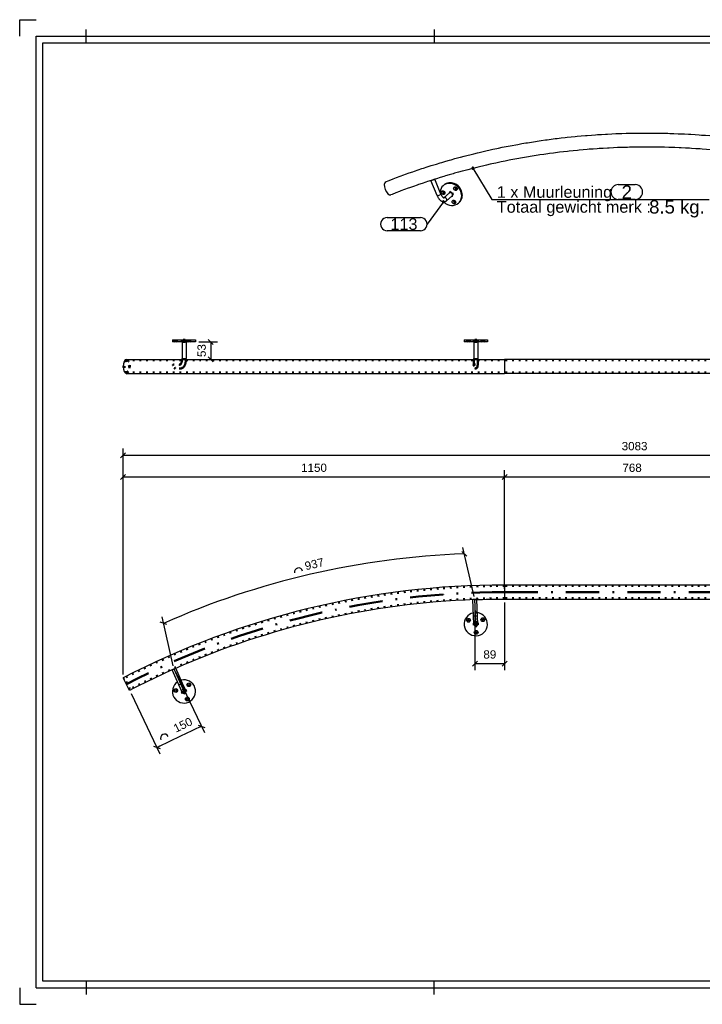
# Model space of a CAD drawing. Header units: millimetres. Extents: x 209 to 629, y 1123 to 1420.
# Tile 1 of 3: x 209 to 414, y 1123 to 1420. Entities that reach past the tile are written whole.
import ezdxf
from ezdxf.enums import TextEntityAlignment as Align

# ---------------------------------------------------------------- set-up
doc = ezdxf.new("R2010")
doc.units = ezdxf.units.MM
doc.linetypes.add('DOT', pattern=[2, 0.5, -1.5])
doc.linetypes.add('STRICHPUNKT2', pattern=[18.5, 10, -4, 0.5, -4])
doc.layers.get('0').update_dxf_attribs({"linetype": 'CONTINUOUS'})
for name, color, linetype in [('DIM49', 4, 'CONTINUOUS'), ('LE_RED', 1, 'CONTINUOUS'), ('TXT_ALL', 7, 'CONTINUOUS'), ('TXT_DIM49', 2, 'CONTINUOUS')]:
    doc.layers.add(name, color=color, linetype=linetype)
doc.layers.add('LE_ALL', color=7, linetype='CONTINUOUS', lineweight=50)
doc.styles.add('ARIAL', font='arial.ttf')

# ---------------------------------------------------------------- blocks, each defined once
blk = doc.blocks.new('DINA3_00002', base_point=(621.51, 1130.35))
for p, q in [((228.51, 1413.35), (228.51, 1417.35)), ((333.51, 1417.35), (333.51, 1413.35)), ((215.51, 1130.35), (215.51, 1413.35)), ((215.51, 1413.35), (621.51, 1413.35)), ((621.51, 1130.35), (215.51, 1130.35)), ((228.51, 1130.35), (228.51, 1126.35)), ((333.51, 1126.35), (333.51, 1130.35)), ((213.51, 1128.35), (623.51, 1128.35))]:
    blk.add_line(p, q)
for points in [[(208.51, 1415.35), (208.51, 1420.35), (213.51, 1420.35)], [(213.51, 1128.35), (213.51, 1415.35), (623.51, 1415.35)], [(208.51, 1128.35), (208.51, 1123.35), (213.51, 1123.35)]]:
    blk.add_lwpolyline(points)
blk = doc.blocks.new('_ZBL0022_00001')
blk.add_blockref('DINA3_00002', (621.51, 1130.35))
blk = doc.blocks.new('SHAPE_00146', base_point=(513.05, 1373.76))
at = {"layer": 'DIM49', "color": 3}
for p, q in [((516.86, 1381.65), (526.92, 1381.65)), ((513.05, 1373.76), (514.86, 1379.65)), ((526.92, 1377.65), (516.86, 1377.65)), ((513.31, 1373.79), (512.79, 1373.79)), ((513.26, 1373.59), (512.85, 1373.59)), ((513.16, 1373.99), (512.94, 1373.99))]:
    blk.add_line(p, q, dxfattribs=at)
blk.add_lwpolyline([(513.04, 1373.49), (513.11, 1373.5), (513.18, 1373.52), (513.23, 1373.56), (513.28, 1373.62), (513.31, 1373.68), (513.32, 1373.75), (513.31, 1373.81), (513.29, 1373.88), (513.25, 1373.93), (513.19, 1373.98), (513.13, 1374.01), (513.06, 1374.02), (512.99, 1374.01), (512.93, 1373.99), (512.87, 1373.95), (512.83, 1373.9), (512.8, 1373.83), (512.79, 1373.76), (512.8, 1373.7), (512.82, 1373.63), (512.86, 1373.58), (512.91, 1373.53), (512.98, 1373.5)], close=True, dxfattribs=at)
for centre, start_param, end_param in [((516.86, 1379.65), 1.570796, 4.712389), ((526.92, 1379.65), 4.712389, 7.853982)]:
    blk.add_ellipse(centre, major_axis=(2, 0), ratio=1, start_param=start_param, end_param=end_param, dxfattribs=at)
at = {"layer": 'TXT_ALL', "style": 'ARIAL'}
blk.add_text('162', height=3.5, dxfattribs=at).set_placement((517.86, 1379.65), align=Align.MIDDLE_LEFT)
blk = doc.blocks.new('Constructie buis 42.4x2.6_00035', base_point=(605.77, 1383.93))
for p, q in [((498.39, 1375.28), (426.56, 1384.33)), ((497.86, 1371.07), (426.03, 1380.12))]:
    blk.add_line(p, q)
for points in [[(318.83, 1371.45), (319.94, 1371.88), (321.06, 1372.31), (322.13, 1372.72), (323.24, 1373.14), (324.37, 1373.55), (324.82, 1373.71), (325.94, 1374.11), (327.07, 1374.51), (327.53, 1374.66), (328.66, 1375.05), (329.8, 1375.43), (330.26, 1375.58), (331.4, 1375.95), (332.54, 1376.32), (333.01, 1376.47), (334.16, 1376.82), (335.31, 1377.17), (335.78, 1377.31), (336.94, 1377.65), (338.1, 1377.99), (338.58, 1378.12), (339.74, 1378.45), (340.9, 1378.76), (341.39, 1378.9), (342.56, 1379.2), (343.73, 1379.51), (344.22, 1379.63), (345.39, 1379.92), (346.57, 1380.21), (347.07, 1380.33), (348.25, 1380.61), (349.44, 1380.88), (349.94, 1380.99), (351.13, 1381.25), (352.32, 1381.51), (352.83, 1381.61), (354.02, 1381.86), (355.22, 1382.1), (355.74, 1382.2), (356.94, 1382.43), (358.14, 1382.65), (358.66, 1382.74), (359.87, 1382.96), (361.07, 1383.16), (361.61, 1383.25), (362.82, 1383.45), (364.03, 1383.64), (364.57, 1383.72), (365.78, 1383.9), (367, 1384.07), (367.55, 1384.15), (368.77, 1384.31), (369.99, 1384.47), (370.54, 1384.53), (371.77, 1384.68), (372.99, 1384.82), (373.55, 1384.88), (374.78, 1385.01), (376.02, 1385.13), (376.58, 1385.19), (377.82, 1385.3), (379.05, 1385.41), (379.62, 1385.45), (380.86, 1385.55), (382.1, 1385.64), (382.68, 1385.68), (383.93, 1385.76), (385.17, 1385.83), (385.76, 1385.86), (387.01, 1385.92), (388.25, 1385.98), (388.85, 1386), (390.1, 1386.04), (391.35, 1386.08), (391.95, 1386.1), (393.2, 1386.13), (394.46, 1386.15), (395.07, 1386.15), (396.33, 1386.16), (397.59, 1386.17), (398.2, 1386.17), (399.46, 1386.16), (400.72, 1386.14), (401.34, 1386.13), (402.61, 1386.11), (403.87, 1386.08), (404.5, 1386.06), (405.76, 1386.02), (407.03, 1385.97), (407.66, 1385.94), (408.93, 1385.88), (410.2, 1385.81), (410.84, 1385.78), (412.12, 1385.7), (413.39, 1385.62), (414.03, 1385.57), (415.31, 1385.47), (416.58, 1385.37), (417.23, 1385.32), (418.51, 1385.2), (419.79, 1385.08), (420.44, 1385.02), (421.72, 1384.89), (423, 1384.75), (423.66, 1384.68), (424.94, 1384.53), (426.22, 1384.37), (426.56, 1384.33)], [(498.39, 1375.28), (499.77, 1375.11), (501.14, 1374.95), (502.52, 1374.79), (502.67, 1374.77), (504.04, 1374.63), (505.42, 1374.49), (506.12, 1374.42), (507.49, 1374.29), (508.86, 1374.16), (509.56, 1374.11), (510.93, 1373.99), (512.3, 1373.89), (512.99, 1373.84), (514.36, 1373.74), (515.72, 1373.66), (516.41, 1373.62), (517.77, 1373.54), (519.14, 1373.47), (519.82, 1373.44), (521.18, 1373.38), (522.54, 1373.33), (523.21, 1373.3), (524.57, 1373.26), (525.93, 1373.23), (526.6, 1373.21), (527.95, 1373.19), (529.31, 1373.17), (529.97, 1373.17), (531.32, 1373.16), (532.67, 1373.16), (533.32, 1373.17), (534.68, 1373.18), (536.03, 1373.19), (536.67, 1373.21), (538.02, 1373.23), (539.36, 1373.27), (540, 1373.29), (541.34, 1373.33), (542.69, 1373.39), (543.32, 1373.41), (544.66, 1373.48), (546, 1373.54), (546.62, 1373.58), (547.95, 1373.66), (549.29, 1373.75), (549.9, 1373.79), (551.24, 1373.88), (552.57, 1373.99), (553.18, 1374.04), (554.5, 1374.15), (555.83, 1374.27), (556.43, 1374.33), (557.75, 1374.46), (559.08, 1374.6), (559.67, 1374.66), (560.99, 1374.81), (562.31, 1374.96), (562.89, 1375.03), (564.21, 1375.2), (565.52, 1375.37), (566.1, 1375.45), (567.41, 1375.63), (568.71, 1375.81), (569.29, 1375.9), (570.59, 1376.09), (571.89, 1376.3), (572.46, 1376.39), (573.76, 1376.6), (575.05, 1376.82), (575.61, 1376.92), (576.91, 1377.15), (578.2, 1377.39), (578.75, 1377.49), (580.04, 1377.74), (581.32, 1377.99), (581.87, 1378.1), (583.15, 1378.36), (584.43, 1378.63), (584.97, 1378.74), (586.24, 1379.02), (587.51, 1379.31), (588.05, 1379.43), (589.32, 1379.72), (590.58, 1380.02), (591.11, 1380.15), (592.37, 1380.46), (593.63, 1380.78), (594.15, 1380.91), (595.41, 1381.24), (596.66, 1381.57), (597.17, 1381.71), (598.42, 1382.05), (599.67, 1382.4), (600.18, 1382.54), (601.42, 1382.9), (602.66, 1383.26), (603.16, 1383.41), (604.39, 1383.78), (605.7, 1384.18)], [(426.03, 1380.12), (424.76, 1380.28), (423.49, 1380.43), (423.15, 1380.47), (421.88, 1380.61), (420.61, 1380.74), (419.96, 1380.81), (418.7, 1380.93), (417.43, 1381.04), (416.79, 1381.1), (415.53, 1381.2), (414.26, 1381.3), (413.63, 1381.35), (412.36, 1381.43), (411.1, 1381.51), (410.47, 1381.55), (409.21, 1381.62), (407.95, 1381.68), (407.33, 1381.71), (406.07, 1381.76), (404.82, 1381.81), (404.2, 1381.83), (402.95, 1381.86), (401.69, 1381.89), (401.08, 1381.9), (399.83, 1381.91), (398.58, 1381.92), (397.98, 1381.93), (396.73, 1381.92), (395.48, 1381.92), (394.89, 1381.91), (393.64, 1381.89), (392.4, 1381.87), (391.81, 1381.85), (390.57, 1381.82), (389.33, 1381.77), (388.74, 1381.75), (387.51, 1381.7), (386.27, 1381.64), (385.69, 1381.61), (384.46, 1381.54), (383.23, 1381.46), (382.66, 1381.43), (381.43, 1381.34), (380.2, 1381.25), (379.64, 1381.2), (378.42, 1381.1), (377.19, 1380.99), (376.64, 1380.93), (375.42, 1380.81), (374.2, 1380.69), (373.65, 1380.63), (372.43, 1380.49), (371.22, 1380.35), (370.68, 1380.28), (369.47, 1380.12), (368.26, 1379.96), (367.73, 1379.89), (366.52, 1379.72), (365.32, 1379.54), (364.79, 1379.46), (363.59, 1379.28), (362.39, 1379.08), (361.87, 1379), (360.67, 1378.79), (359.48, 1378.58), (358.97, 1378.49), (357.78, 1378.27), (356.59, 1378.05), (356.09, 1377.95), (354.9, 1377.71), (353.72, 1377.47), (353.22, 1377.36), (352.04, 1377.11), (350.87, 1376.85), (350.37, 1376.74), (349.2, 1376.48), (348.03, 1376.2), (347.55, 1376.08), (346.38, 1375.8), (345.22, 1375.51), (344.74, 1375.39), (343.58, 1375.09), (342.42, 1374.78), (341.95, 1374.66), (340.8, 1374.34), (339.65, 1374.02), (339.18, 1373.89), (338.04, 1373.56), (336.89, 1373.22), (336.43, 1373.08), (335.29, 1372.73), (334.16, 1372.38), (333.7, 1372.24), (332.57, 1371.88), (331.44, 1371.51), (331, 1371.36), (329.87, 1370.98), (328.75, 1370.6), (328.31, 1370.45), (327.19, 1370.05), (326.08, 1369.66), (325.64, 1369.5), (324.53, 1369.09), (323.43, 1368.68), (323, 1368.51), (321.89, 1368.09), (320.8, 1367.66), (320.4, 1367.51)], [(606.95, 1380.13), (605.71, 1379.75), (604.46, 1379.37), (603.22, 1379), (602.89, 1378.91), (601.64, 1378.55), (600.38, 1378.19), (599.86, 1378.05), (598.6, 1377.7), (597.34, 1377.36), (596.81, 1377.22), (595.55, 1376.89), (594.28, 1376.57), (593.75, 1376.43), (592.47, 1376.12), (591.2, 1375.81), (590.66, 1375.68), (589.38, 1375.38), (588.1, 1375.09), (587.55, 1374.97), (586.27, 1374.69), (584.98, 1374.41), (584.43, 1374.29), (583.13, 1374.03), (581.84, 1373.77), (581.28, 1373.66), (579.98, 1373.41), (578.69, 1373.16), (578.12, 1373.06), (576.82, 1372.83), (575.51, 1372.6), (574.94, 1372.5), (573.63, 1372.28), (572.32, 1372.07), (571.74, 1371.98), (570.43, 1371.78), (569.11, 1371.59), (568.53, 1371.5), (567.21, 1371.32), (565.89, 1371.14), (565.29, 1371.06), (563.97, 1370.89), (562.64, 1370.73), (562.04, 1370.66), (560.72, 1370.51), (559.39, 1370.37), (558.78, 1370.3), (557.45, 1370.17), (556.11, 1370.04), (555.5, 1369.98), (554.16, 1369.87), (552.82, 1369.76), (552.2, 1369.71), (550.86, 1369.61), (549.51, 1369.51), (548.89, 1369.47), (547.54, 1369.39), (546.19, 1369.31), (545.56, 1369.28), (544.21, 1369.21), (542.86, 1369.15), (542.22, 1369.12), (540.86, 1369.07), (539.51, 1369.03), (538.86, 1369.01), (537.5, 1368.98), (536.14, 1368.96), (535.49, 1368.95), (534.13, 1368.93), (532.76, 1368.92), (532.1, 1368.92), (530.74, 1368.92), (529.37, 1368.93), (528.71, 1368.94), (527.34, 1368.96), (525.97, 1368.99), (525.3, 1369), (523.93, 1369.04), (522.56, 1369.08), (521.87, 1369.11), (520.5, 1369.16), (519.13, 1369.23), (518.44, 1369.26), (517.07, 1369.33), (515.69, 1369.41), (515, 1369.45), (513.62, 1369.54), (512.24, 1369.64), (511.54, 1369.69), (510.16, 1369.8), (508.78, 1369.92), (508.07, 1369.98), (506.69, 1370.1), (505.31, 1370.24), (504.6, 1370.31), (503.21, 1370.45), (501.83, 1370.6), (501.11, 1370.68), (499.73, 1370.84), (498.34, 1371.01), (497.86, 1371.07)]]:
    blk.add_lwpolyline(points)
for centre, major_axis, ratio, start_param, end_param in [((426.29, 1382.23), (-0.27, -2.1), 0.333333, 3.141593, 6.283185), ((606.32, 1382.16), (0.63, -2.02), 0.43839, 3.141593, 6.283185), ((606.32, 1382.16), (0.63, -2.02), 0.43839, 0, 3.141593), ((606.32, 1382.16), (0.55, -1.78), 0.43839, 0, 3.141593), ((606.32, 1382.16), (0.55, -1.78), 0.43839, 3.141593, 6.283185), ((498.13, 1373.18), (-0.27, -2.1), 0.333333, 3.141593, 6.283185), ((319.61, 1369.48), (0.78, -1.97), 0.449286, 3.141593, 6.283185)]:
    blk.add_ellipse(centre, major_axis=major_axis, ratio=ratio, start_param=start_param, end_param=end_param)
blk.add_blockref('SHAPE_00146', (513.05, 1373.76))
blk = doc.blocks.new('Constructie buis 42.4x2.6_00034')
blk.add_blockref('Constructie buis 42.4x2.6_00035', (605.77, 1383.93))
blk = doc.blocks.new('SHAPE_00152', base_point=(336.25, 1365.41))
at = {"layer": 'DIM49', "color": 3}
for p, q in [((336.25, 1365.41), (331.35, 1358.69)), ((335.99, 1365.45), (336.51, 1365.45)), ((336.05, 1365.25), (336.46, 1365.25)), ((336.14, 1365.65), (336.36, 1365.65)), ((319.28, 1360.69), (329.35, 1360.69)), ((329.35, 1356.69), (319.28, 1356.69))]:
    blk.add_line(p, q, dxfattribs=at)
blk.add_lwpolyline([(336.35, 1365.65), (336.28, 1365.67), (336.21, 1365.67), (336.15, 1365.65), (336.09, 1365.61), (336.04, 1365.56), (336.01, 1365.5), (335.99, 1365.44), (335.99, 1365.37), (336.01, 1365.3), (336.05, 1365.24), (336.1, 1365.2), (336.16, 1365.16), (336.23, 1365.15), (336.29, 1365.15), (336.36, 1365.17), (336.42, 1365.2), (336.47, 1365.25), (336.5, 1365.31), (336.52, 1365.38), (336.51, 1365.45), (336.49, 1365.51), (336.46, 1365.57), (336.41, 1365.62)], close=True, dxfattribs=at)
for centre, start_param, end_param in [((319.28, 1358.69), 1.570796, 4.712389), ((329.35, 1358.69), 4.712389, 7.853982)]:
    blk.add_ellipse(centre, major_axis=(2, 0), ratio=1, start_param=start_param, end_param=end_param, dxfattribs=at)
at = {"layer": 'TXT_ALL', "style": 'ARIAL'}
blk.add_text('113', height=3.5, dxfattribs=at).set_placement((320.28, 1358.69), align=Align.MIDDLE_LEFT)
blk = doc.blocks.new('Leuningdrager inkoop_00039', base_point=(336.37, 1366.58))
for p, q in [((335.52, 1367.76), (333.66, 1372.22)), ((336.39, 1370.46), (336.17, 1370.28)), ((338.09, 1368.1), (336.37, 1366.58)), ((338.89, 1367.2), (337.12, 1365.64)), ((341.02, 1365.21), (340.8, 1365.03))]:
    blk.add_line(p, q)
for points in [[(337.12, 1365.64), (337.11, 1365.64), (337.04, 1365.58), (336.97, 1365.53), (336.89, 1365.49), (336.82, 1365.45), (336.73, 1365.42), (336.65, 1365.4), (336.57, 1365.38), (336.48, 1365.37), (336.39, 1365.37), (336.3, 1365.37), (336.22, 1365.38), (336.13, 1365.4), (336.04, 1365.42), (335.95, 1365.46), (335.86, 1365.5), (335.76, 1365.54), (335.67, 1365.6), (335.58, 1365.66), (335.48, 1365.74), (335.38, 1365.82), (335.28, 1365.92), (335.18, 1366.03), (335.08, 1366.14), (335.07, 1366.16), (335.02, 1366.22), (334.96, 1366.29), (334.91, 1366.37), (334.81, 1366.51), (334.72, 1366.67), (334.63, 1366.83), (334.55, 1367), (334.47, 1367.17), (334.41, 1367.3), (332.51, 1371.85)], [(335.52, 1367.76), (335.59, 1367.6), (335.66, 1367.44), (335.73, 1367.31), (335.81, 1367.18), (335.89, 1367.05), (335.94, 1366.99), (336.02, 1366.89), (336.1, 1366.8), (336.17, 1366.73), (336.19, 1366.71), (336.25, 1366.65), (336.31, 1366.61), (336.36, 1366.58), (336.37, 1366.58), (336.4, 1366.57), (336.4, 1366.57)]]:
    blk.add_lwpolyline(points)
for centre, major_axis, ratio, start_param, end_param in [((333.07, 1372.08), (0.554, 0.231), 0.169607, 3.141593, 5.468996), ((333.07, 1372.08), (0.554, 0.231), 0.169607, 3.026426, 3.141593), ((338.49, 1367.65), (2.32, -2.62), 0.881917, 3.141593, 3.814504), ((338.49, 1367.65), (2.32, -2.62), 0.881917, 6.283185, 9.424778), ((338.7, 1367.84), (2.32, -2.62), 0.881917, 0, 3.141593), ((339.87, 1369.38), (0.379, -0.43), 0.881917, 0, 6.283185), ((339.97, 1369.48), (0.182, -0.206), 0.881917, 3.141593, 6.283185), ((339.97, 1369.48), (0.182, -0.206), 0.881917, 0, 3.141593), ((340.08, 1369.57), (0.182, -0.206), 0.881917, 3.438972, 5.985806), ((334.96, 1367.53), (0.554, 0.231), 0.169607, 3.141593, 6.283185), ((336.16, 1368.19), (0.379, -0.43), 0.881917, 0, 6.283185), ((336.27, 1368.29), (0.182, -0.206), 0.881917, 3.141593, 6.283185), ((336.27, 1368.29), (0.182, -0.206), 0.881917, 0, 3.141593), ((336.38, 1368.38), (0.182, -0.206), 0.881917, 3.438972, 5.985806), ((336.72, 1366.09), (0.397, -0.45), 0.881917, 0, 3.030193), ((338.49, 1367.65), (0.413, -0.469), 0.881917, 3.141593, 3.425387), ((338.49, 1367.65), (0.413, -0.469), 0.881917, 0, 3.141593), ((338.49, 1367.65), (0.397, -0.45), 0.881917, 0, 3.141593), ((338.7, 1367.84), (0.413, -0.469), 0.881917, 3.401065, 3.481037), ((338.49, 1367.65), (0.413, -0.469), 0.881917, 5.999391, 6.283185), ((338.7, 1367.84), (0.413, -0.469), 0.881917, 5.943741, 6.023713), ((338.49, 1367.65), (2.32, -2.62), 0.881917, 4.808306, 6.283185), ((339.44, 1365.38), (0.379, -0.43), 0.881917, 0, 6.283185), ((339.54, 1365.47), (0.182, -0.206), 0.881917, 3.141593, 6.283185), ((339.54, 1365.47), (0.182, -0.206), 0.881917, 6.283185, 9.424778), ((339.65, 1365.56), (0.182, -0.206), 0.881917, 3.438972, 5.985806)]:
    blk.add_ellipse(centre, major_axis=major_axis, ratio=ratio, start_param=start_param, end_param=end_param)
blk.add_blockref('SHAPE_00152', (336.25, 1365.41))
blk = doc.blocks.new('_00041', base_point=(338.73, 1367.07))
at = {"layer": 'LE_ALL', "color": 1, "linetype": 'STRICHPUNKT2'}
for p, q in [((338.26, 1368.2), (338.14, 1368.49)), ((338.55, 1368.21), (338.54, 1368.23)), ((338.73, 1367.07), (338.84, 1366.81)), ((338.95, 1367.92), (338.97, 1367.93)), ((339, 1367.82), (339.28, 1367.91))]:
    blk.add_line(p, q, dxfattribs=at)
blk = doc.blocks.new('_00040')
blk.add_blockref('_00041', (338.73, 1367.07))
blk = doc.blocks.new('Leuningdrager inkoop_00038')
for name, p in [('Leuningdrager inkoop_00039', (336.37, 1366.58)), ('_00040', (0, 0))]:
    blk.add_blockref(name, p)
blk = doc.blocks.new('SHAPE_00148', base_point=(345.13, 1375.57))
at = {"layer": 'DIM49', "color": 3}
for p, q in [((344.87, 1375.6), (345.39, 1375.6)), ((344.92, 1375.4), (345.33, 1375.4)), ((345.24, 1375.8), (345.02, 1375.8)), ((345.13, 1375.57), (350.85, 1366.13)), ((388.99, 1370.63), (394.06, 1370.63)), ((350.85, 1366.13), (416.36, 1366.13)), ((394.06, 1366.13), (388.99, 1366.13))]:
    blk.add_line(p, q, dxfattribs=at)
blk.add_lwpolyline([(344.94, 1375.75), (344.9, 1375.69), (344.87, 1375.63), (344.86, 1375.56), (344.87, 1375.49), (344.9, 1375.43), (344.95, 1375.38), (345, 1375.34), (345.06, 1375.31), (345.13, 1375.3), (345.2, 1375.32), (345.26, 1375.34), (345.32, 1375.39), (345.36, 1375.44), (345.38, 1375.51), (345.39, 1375.57), (345.38, 1375.64), (345.35, 1375.7), (345.31, 1375.76), (345.25, 1375.8), (345.19, 1375.82), (345.12, 1375.83), (345.05, 1375.82), (344.99, 1375.79)], close=True, dxfattribs=at)
for centre, start_param, end_param in [((388.99, 1368.38), 3.141593, 6.283185), ((394.06, 1368.38), 0, 3.141593)]:
    blk.add_ellipse(centre, major_axis=(0, -2.25), ratio=1, start_param=start_param, end_param=end_param, dxfattribs=at)
at = {"layer": 'TXT_ALL', "color": 1, "style": 'ARIAL'}
for s, height, p in [('1 x Muurleuning', 3.5, (352.35, 1368.38)), ('2', 4, (389.99, 1368.38))]:
    blk.add_text(s, height=height, dxfattribs=at).set_placement(p, align=Align.MIDDLE_LEFT)
at = {"layer": 'TXT_ALL', "style": 'ARIAL'}
blk.add_text('8.5 kg.', height=4, dxfattribs=at).set_placement((398.28, 1363.88), align=Align.MIDDLE_LEFT)
at = {"layer": 'TXT_DIM49', "style": 'ARIAL'}
blk.add_text('Totaal gewicht merk :', height=3.5, dxfattribs=at).set_placement((352.35, 1363.88), align=Align.MIDDLE_LEFT)
blk = doc.blocks.new('Muurleuning_00033')
for name, p in [('Constructie buis 42.4x2.6_00034', (0, 0)), ('SHAPE_00148', (345.13, 1375.57)), ('Leuningdrager inkoop_00038', (0, 0))]:
    blk.add_blockref(name, p)
blk = doc.blocks.new('BNR 14_00032')
blk.add_blockref('Muurleuning_00033', (0, 0))
blk = doc.blocks.new('Breda_00031')
blk.add_blockref('BNR 14_00032', (0, 0))
blk = doc.blocks.new('_A3D0045_00030')
blk.add_blockref('Breda_00031', (0, 0))
blk = doc.blocks.new('_ANS0045_00029')
blk.add_blockref('_A3D0045_00030', (0, 0))
blk = doc.blocks.new('Constructie buis 42.4x2.6_00060', base_point=(240.67, 1313.9))
for p, q in [((240.67, 1317.88), (354.71, 1317.88)), ((354.71, 1317.88), (354.71, 1313.64)), ((431.51, 1317.88), (354.71, 1317.88)), ((431.51, 1317.88), (431.51, 1313.64)), ((547.17, 1317.88), (431.51, 1317.88)), ((240.67, 1313.64), (354.71, 1313.64)), ((431.51, 1313.64), (354.71, 1313.64)), ((547.17, 1313.64), (431.51, 1313.64))]:
    blk.add_line(p, q)
for centre, major_axis, ratio, start_param, end_param in [((240.67, 1315.76), (0, -2.12), 0.459874, 3.141593, 6.283185), ((547.17, 1315.76), (0, -2.12), 0.397617, 3.141593, 6.283185), ((547.17, 1315.76), (0, -1.86), 0.397617, 3.141593, 6.283185), ((547.17, 1315.76), (0, -2.12), 0.397617, 0, 3.141593), ((547.17, 1315.76), (0, -1.86), 0.397617, 0, 3.141593)]:
    blk.add_ellipse(centre, major_axis=major_axis, ratio=ratio, start_param=start_param, end_param=end_param)
at = {"layer": 'LE_ALL', "color": 3, "linetype": 'DOT'}
for p, q in [((240.67, 1317.62), (354.71, 1317.62)), ((431.51, 1317.62), (354.71, 1317.62)), ((547.17, 1317.62), (431.51, 1317.62)), ((240.67, 1313.9), (354.71, 1313.9))]:
    blk.add_line(p, q, dxfattribs=at)
blk.add_lwpolyline([(547.17, 1313.9), (431.51, 1313.9), (354.71, 1313.9)], dxfattribs=at)
for major_axis, start_param, end_param in [((0, -1.86), 3.141593, 6.283185), ((0, -2.12), 0, 3.141593), ((0, -1.86), 0, 3.141593)]:
    blk.add_ellipse((240.67, 1315.76), major_axis=major_axis, ratio=0.459874, start_param=start_param, end_param=end_param, dxfattribs=at)
blk = doc.blocks.new('Constructie buis 42.4x2.6_00059')
blk.add_blockref('Constructie buis 42.4x2.6_00060', (240.67, 1313.9))
blk = doc.blocks.new('Plaatwerk D_ 3_00062', base_point=(240.67, 1314.01))
at = {"layer": 'LE_ALL', "color": 3, "linetype": 'DOT'}
for p, q in [((240.93, 1317.51), (240.67, 1317.51)), ((240.93, 1314.01), (240.67, 1314.01))]:
    blk.add_line(p, q, dxfattribs=at)
for centre, start_param, end_param in [((240.67, 1315.76), 3.141593, 6.283185), ((240.93, 1315.76), 3.141593, 6.283185), ((240.67, 1315.76), 0, 3.141593), ((240.93, 1315.76), 0, 3.141593)]:
    blk.add_ellipse(centre, major_axis=(0, -1.75), ratio=0.459874, start_param=start_param, end_param=end_param, dxfattribs=at)
blk = doc.blocks.new('Plaatwerk D_ 3_00061')
blk.add_blockref('Plaatwerk D_ 3_00062', (240.67, 1314.01))
blk = doc.blocks.new('_D1', base_point=(264.61, 1318.6))
at = {"layer": 'DIM49', "color": 1}
for p, q in [((262.55, 1323.16), (268.11, 1323.16)), ((266.86, 1322.41), (265.36, 1323.91)), ((266.11, 1323.16), (266.11, 1317.88)), ((265.36, 1318.63), (266.86, 1317.13))]:
    blk.add_line(p, q, dxfattribs=at)
at = {"layer": 'TXT_DIM49', "style": 'ARIAL'}
blk.add_text('53', height=2.5, rotation=90.0002, dxfattribs=at).set_placement((264.61, 1318.6))
blk = doc.blocks.new('Leuningdrager inkoop_00066', base_point=(257.07, 1315.16))
for p, q in [((254.55, 1323.76), (254.55, 1323.16)), ((261.55, 1323.16), (254.55, 1323.16)), ((257.45, 1323.16), (258.65, 1323.16)), ((257.45, 1323.16), (257.45, 1318.16)), ((258.65, 1323.16), (258.65, 1318.16)), ((257.45, 1318.16), (258.65, 1318.16))]:
    blk.add_line(p, q)
for points in [[(254.55, 1323.76), (261.55, 1323.76), (261.55, 1323.16)], [(257.44, 1317.88), (257.45, 1318.07), (257.45, 1318.16)], [(258.65, 1318.16), (258.64, 1317.95), (258.64, 1317.88)]]:
    blk.add_lwpolyline(points)
at = {"layer": 'LE_ALL', "color": 3, "linetype": 'DOT'}
for p, q in [((255.84, 1323.46), (255.29, 1323.46)), ((255.84, 1323.46), (255.84, 1323.76)), ((256.13, 1323.16), (255.84, 1323.46)), ((257.42, 1323.16), (257.42, 1323.76)), ((258.67, 1323.16), (258.67, 1323.76)), ((259.24, 1323.46), (258.79, 1323.46)), ((259.79, 1323.46), (259.24, 1323.46)), ((259.34, 1323.46), (259.34, 1323.76)), ((259.63, 1323.16), (259.34, 1323.46)), ((259.79, 1323.46), (259.79, 1323.76)), ((260.09, 1323.16), (259.79, 1323.46)), ((257.07, 1316.36), (255.05, 1316.36)), ((257.07, 1315.16), (255.05, 1315.16))]:
    blk.add_line(p, q, dxfattribs=at)
for points in [[(254.99, 1323.16), (255.29, 1323.46), (255.29, 1323.76)], [(258.49, 1323.16), (258.79, 1323.46), (258.79, 1323.76)], [(258.95, 1323.16), (259.24, 1323.46), (259.24, 1323.76)], [(256.99, 1316.34), (257, 1316.35), (257.02, 1316.37), (257.04, 1316.39), (257.08, 1316.44), (257.12, 1316.52), (257.13, 1316.53), (257.18, 1316.63), (257.22, 1316.73), (257.27, 1316.86), (257.27, 1316.88), (257.31, 1317.02), (257.35, 1317.17), (257.38, 1317.33), (257.39, 1317.38), (257.41, 1317.56), (257.43, 1317.74), (257.44, 1317.88)], [(257.07, 1316.36), (257.03, 1316.36), (257, 1316.35), (256.99, 1316.34)], [(258.64, 1317.88), (258.63, 1317.67), (258.61, 1317.46), (258.6, 1317.39), (258.57, 1317.19), (258.54, 1317), (258.51, 1316.86), (258.47, 1316.68), (258.42, 1316.52), (258.37, 1316.36), (258.31, 1316.22), (258.25, 1316.08), (258.19, 1315.96), (258.17, 1315.93), (258.11, 1315.82), (258.04, 1315.72), (257.97, 1315.63), (257.89, 1315.55), (257.82, 1315.47), (257.75, 1315.41), (257.67, 1315.36), (257.6, 1315.31), (257.52, 1315.27), (257.44, 1315.23), (257.36, 1315.2), (257.28, 1315.18), (257.2, 1315.17), (257.12, 1315.16), (257.09, 1315.16)]]:
    blk.add_lwpolyline(points, dxfattribs=at)
for centre, start_param, end_param in [((255.05, 1315.76), 3.141593, 6.283185), ((255.05, 1315.76), 0, 3.141593), ((257.07, 1315.76), 3.141593, 6.283185), ((257.07, 1315.76), 6.283185, 9.424778)]:
    blk.add_ellipse(centre, major_axis=(0, -0.6), ratio=0.914164, start_param=start_param, end_param=end_param, dxfattribs=at)
blk.add_blockref('_D1', (264.61, 1318.6))
blk = doc.blocks.new('_00068', base_point=(258.05, 1322.86))
at = {"layer": 'LE_ALL', "color": 1, "linetype": 'STRICHPUNKT2'}
blk.add_line((258.05, 1322.86), (258.05, 1324.06), dxfattribs=at)
blk = doc.blocks.new('_00067')
blk.add_blockref('_00068', (258.05, 1322.86))
blk = doc.blocks.new('Leuningdrager inkoop_00065')
for name, p in [('Leuningdrager inkoop_00066', (257.07, 1315.16)), ('_00067', (0, 0))]:
    blk.add_blockref(name, p)
blk = doc.blocks.new('Leuningdrager inkoop_00070', base_point=(345.94, 1315.16))
for p, q in [((342.53, 1323.76), (342.53, 1323.16)), ((349.53, 1323.16), (342.53, 1323.16)), ((345.43, 1323.16), (346.63, 1323.16)), ((345.43, 1323.16), (345.43, 1318.16)), ((346.63, 1323.16), (346.63, 1318.16)), ((345.43, 1318.16), (346.63, 1318.16)), ((345.43, 1317.88), (345.43, 1318.16))]:
    blk.add_line(p, q)
for points in [[(342.53, 1323.76), (349.53, 1323.76), (349.53, 1323.16)], [(346.63, 1318.16), (346.63, 1317.88)]]:
    blk.add_lwpolyline(points)
at = {"layer": 'LE_ALL', "color": 3, "linetype": 'DOT'}
for p, q in [((344.09, 1323.46), (343.54, 1323.46)), ((344.09, 1323.46), (344.09, 1323.76)), ((344.39, 1323.16), (344.09, 1323.46)), ((345.4, 1323.16), (345.4, 1323.76)), ((346.39, 1323.46), (345.84, 1323.46)), ((346.39, 1323.46), (346.39, 1323.76)), ((346.69, 1323.16), (346.39, 1323.46)), ((346.65, 1323.16), (346.65, 1323.76)), ((348.42, 1323.46), (347.87, 1323.46)), ((348.42, 1323.46), (348.42, 1323.76)), ((348.72, 1323.16), (348.42, 1323.46)), ((345.94, 1316.36), (345.76, 1316.36)), ((345.94, 1315.16), (345.76, 1315.16))]:
    blk.add_line(p, q, dxfattribs=at)
for points in [[(343.25, 1323.16), (343.54, 1323.46), (343.54, 1323.76)], [(345.55, 1323.16), (345.84, 1323.46), (345.84, 1323.76)], [(347.57, 1323.16), (347.87, 1323.46), (347.87, 1323.76)], [(345.37, 1315.92), (345.37, 1315.93), (345.38, 1316.06), (345.4, 1316.3), (345.41, 1316.67), (345.42, 1316.94), (345.42, 1317.52), (345.43, 1317.88)], [(345.77, 1316.34), (345.71, 1316.32), (345.65, 1316.29), (345.6, 1316.25), (345.55, 1316.21), (345.5, 1316.17), (345.49, 1316.16), (345.45, 1316.11), (345.42, 1316.06), (345.4, 1316), (345.39, 1315.99), (345.37, 1315.94), (345.37, 1315.92)], [(346.63, 1317.88), (346.62, 1317.23), (346.61, 1316.66), (346.6, 1316.42), (346.59, 1316.21), (346.58, 1316.06), (346.58, 1315.94), (346.57, 1315.85), (346.56, 1315.81), (346.55, 1315.7), (346.54, 1315.68), (346.53, 1315.63), (346.52, 1315.59), (346.51, 1315.56), (346.48, 1315.5), (346.45, 1315.44), (346.41, 1315.38), (346.36, 1315.33), (346.31, 1315.29), (346.26, 1315.25), (346.23, 1315.24), (346.17, 1315.21), (346.11, 1315.19), (346.07, 1315.18)]]:
    blk.add_lwpolyline(points, dxfattribs=at)
for centre, start_param, end_param in [((345.76, 1315.76), 3.141593, 6.283185), ((345.94, 1315.76), 3.141593, 6.283185), ((345.76, 1315.76), 0, 3.141593), ((345.94, 1315.76), 0, 3.141593)]:
    blk.add_ellipse(centre, major_axis=(0, -0.6), ratio=0.999338, start_param=start_param, end_param=end_param, dxfattribs=at)
blk = doc.blocks.new('_00072', base_point=(346.03, 1322.86))
at = {"layer": 'LE_ALL', "color": 1, "linetype": 'STRICHPUNKT2'}
blk.add_line((346.03, 1322.86), (346.03, 1324.06), dxfattribs=at)
blk = doc.blocks.new('_00071')
blk.add_blockref('_00072', (346.03, 1322.86))
blk = doc.blocks.new('Leuningdrager inkoop_00069')
for name, p in [('Leuningdrager inkoop_00070', (345.94, 1315.16)), ('_00071', (0, 0))]:
    blk.add_blockref(name, p)
blk = doc.blocks.new('Muurleuning_00058')
for name in ['Leuningdrager inkoop_00065', 'Leuningdrager inkoop_00069', 'Constructie buis 42.4x2.6_00059', 'Plaatwerk D_ 3_00061']:
    blk.add_blockref(name, (0, 0))
blk = doc.blocks.new('BNR 14_00057')
blk.add_blockref('Muurleuning_00058', (0, 0))
blk = doc.blocks.new('Breda_00056')
blk.add_blockref('BNR 14_00057', (0, 0))
blk = doc.blocks.new('_A3D0046_00055')
blk.add_blockref('Breda_00056', (0, 0))
blk = doc.blocks.new('_ANS0046_00054')
blk.add_blockref('_A3D0046_00055', (0, 0))
blk = doc.blocks.new('_D2', base_point=(293.36, 1283.95))
at = {"layer": 'DIM49', "color": 1}
for p, q in [((240.44, 1283.2), (238.94, 1281.7)), ((239.69, 1222.82), (239.69, 1284.45)), ((353.96, 1281.7), (355.46, 1283.2)), ((354.71, 1248.71), (354.71, 1284.45)), ((239.69, 1282.45), (354.71, 1282.45))]:
    blk.add_line(p, q, dxfattribs=at)
at = {"layer": 'TXT_DIM49', "style": 'ARIAL'}
blk.add_text('1150', height=2.5, dxfattribs=at).set_placement((293.36, 1283.95))
blk = doc.blocks.new('_D3', base_point=(390.23, 1283.95))
at = {"layer": 'DIM49', "color": 1}
for p, q in [((355.46, 1283.2), (353.96, 1281.7)), ((354.71, 1248.71), (354.71, 1284.45)), ((430.76, 1281.7), (432.26, 1283.2)), ((431.51, 1248.71), (431.51, 1284.45)), ((354.71, 1282.45), (431.51, 1282.45))]:
    blk.add_line(p, q, dxfattribs=at)
at = {"layer": 'TXT_DIM49', "style": 'ARIAL'}
blk.add_text('768', height=2.5, dxfattribs=at).set_placement((390.23, 1283.95))
blk = doc.blocks.new('_D4', base_point=(485.92, 1283.95))
at = {"layer": 'DIM49', "color": 1}
for p, q in [((432.26, 1283.2), (430.76, 1281.7)), ((431.51, 1248.71), (431.51, 1284.45)), ((547.26, 1281.7), (548.76, 1283.2)), ((548.01, 1270.75), (548.01, 1284.45)), ((431.51, 1282.45), (548.01, 1282.45))]:
    blk.add_line(p, q, dxfattribs=at)
at = {"layer": 'TXT_DIM49', "style": 'ARIAL'}
blk.add_text('1165', height=2.5, dxfattribs=at).set_placement((485.92, 1283.95))
blk = doc.blocks.new('_D5', base_point=(390.01, 1290.47))
at = {"layer": 'DIM49', "color": 1}
for p, q in [((240.44, 1289.72), (238.94, 1288.22)), ((239.69, 1222.82), (239.69, 1290.97)), ((547.26, 1288.22), (548.76, 1289.72)), ((548.01, 1270.75), (548.01, 1290.97)), ((239.69, 1288.97), (548.01, 1288.97))]:
    blk.add_line(p, q, dxfattribs=at)
at = {"layer": 'TXT_DIM49', "style": 'ARIAL'}
blk.add_text('3083', height=2.5, dxfattribs=at).set_placement((390.01, 1290.47))
blk = doc.blocks.new('Constructie buis 42.4x2.6_00087', base_point=(546.43, 1273.4))
for p, q in [((546.33, 1273.64), (548.01, 1269.75)), ((354.71, 1249.83), (354.71, 1245.59)), ((431.51, 1249.83), (354.71, 1249.83)), ((431.51, 1249.83), (431.51, 1245.59)), ((241.64, 1218.05), (239.69, 1221.82))]:
    blk.add_line(p, q)
for centre, radius, start, end in [((431.51, 1538.61), 288.78, -90, -66.5707), ((354.71, 999.73), 250.1, 90, 117.379)]:
    blk.add_arc(centre, radius, start, end)
at = {"layer": 'LE_ALL', "color": 3, "linetype": 'DOT'}
blk.add_line((431.51, 1249.57), (354.71, 1249.57), dxfattribs=at)
blk.add_lwpolyline([(547.91, 1269.99, -0.102587), (431.51, 1245.85), (354.71, 1245.85)], format="xyb", dxfattribs=at)
for centre, radius, start, end in [((431.51, 1538.61), 289.04, -90, -66.5707), ((354.71, 999.73), 249.84, 90, 117.379), ((354.71, 999.73), 246.12, 90, 117.379)]:
    blk.add_arc(centre, radius, start, end, dxfattribs=at)
for name, p in [('_D5', (390.01, 1290.47)), ('_D2', (293.36, 1283.95)), ('_D3', (390.23, 1283.95)), ('_D4', (485.92, 1283.95))]:
    blk.add_blockref(name, p)
blk = doc.blocks.new('Constructie buis 42.4x2.6_00086')
blk.add_blockref('Constructie buis 42.4x2.6_00087', (546.43, 1273.4))
blk = doc.blocks.new('Plaatwerk D_ 3_00089', base_point=(241.74, 1218.52))
at = {"layer": 'LE_ALL', "color": 3, "linetype": 'DOT'}
blk.add_line((241.74, 1218.52), (241.47, 1218.38), dxfattribs=at)
blk.add_lwpolyline([(241.74, 1218.52), (240.13, 1221.63), (239.86, 1221.49)], dxfattribs=at)
blk = doc.blocks.new('Plaatwerk D_ 3_00088')
blk.add_blockref('Plaatwerk D_ 3_00089', (241.74, 1218.52))
blk = doc.blocks.new('Leuningdrager inkoop_00093', base_point=(257.5, 1217.48))
for p, q in [((256.53, 1219.67), (254.5, 1224.25)), ((257.62, 1220.16), (256.53, 1219.67)), ((257.5, 1217.48), (256.53, 1219.67))]:
    blk.add_line(p, q)
blk.add_lwpolyline([(258.6, 1217.97), (257.62, 1220.16), (255.6, 1224.73), (254.5, 1224.25)])
for points in [[(256.1, 1220.63, 0.917368), (259.47, 1214.52, 0.917368), (257.2, 1221.12)], [(257.43, 1217.64, 0.071068), (257.48, 1217.47, 1.15301), (258.52, 1218.13)]]:
    blk.add_lwpolyline(points, format="xyb")
for centre, radius in [((255.56, 1217.99), 0.574), ((255.56, 1217.99), 0.275), ((259.52, 1219.74), 0.574), ((259.52, 1219.74), 0.275), ((259.06, 1215.44), 0.574), ((259.06, 1215.44), 0.275)]:
    blk.add_circle(centre, radius)
blk.add_arc((258.05, 1217.72), 0.6, -156.0873, 23.9127)
at = {"layer": 'LE_ALL', "color": 3, "linetype": 'DOT'}
for radius, start, end in [(3.5, 104.0418, 123.7836), (0.625, 40.1729, -172.3475), (0.6, 23.9127, -156.0873)]:
    blk.add_arc((258.05, 1217.72), radius, start, end, dxfattribs=at)
blk = doc.blocks.new('_00095', base_point=(258.05, 1217.72))
at = {"layer": 'LE_ALL', "color": 1, "linetype": 'STRICHPUNKT2'}
for q in [(257.2, 1217.35), (257.2, 1217.35), (257.67, 1218.57), (257.67, 1218.57), (258.89, 1218.1), (258.89, 1218.1), (258.42, 1216.88), (258.42, 1216.88)]:
    blk.add_line((258.05, 1217.72), q, dxfattribs=at)
blk = doc.blocks.new('_00094')
blk.add_blockref('_00095', (258.05, 1217.72))
blk = doc.blocks.new('Leuningdrager inkoop_00092')
for name, p in [('Leuningdrager inkoop_00093', (257.5, 1217.48)), ('_00094', (0, 0))]:
    blk.add_blockref(name, p)
blk = doc.blocks.new('Leuningdrager inkoop_00097', base_point=(345.43, 1238.01))
for p, q in [((345.34, 1240.41), (345.16, 1245.41)), ((346.54, 1240.45), (345.34, 1240.41)), ((345.43, 1238.01), (345.34, 1240.41))]:
    blk.add_line(p, q)
blk.add_lwpolyline([(346.63, 1238.06), (346.54, 1240.45), (346.36, 1245.45), (345.16, 1245.41)])
for points in [[(345.3, 1241.46, 0.917368), (346.16, 1234.54, 0.917368), (346.5, 1241.5)], [(345.42, 1238.19, 0.071068), (345.4, 1238.01, 1.15301), (346.62, 1238.23)]]:
    blk.add_lwpolyline(points, format="xyb")
for centre, radius in [((343.82, 1239.2), 0.574), ((343.82, 1239.2), 0.275), ((348.15, 1239.36), 0.574), ((348.15, 1239.36), 0.275), ((346.12, 1235.54), 0.574), ((346.12, 1235.54), 0.275)]:
    blk.add_circle(centre, radius)
blk.add_arc((346.03, 1238.03), 0.6, -177.9145, 2.0855)
at = {"layer": 'LE_ALL', "color": 3, "linetype": 'DOT'}
for radius, start, end in [(3.5, 82.2147, 101.9564), (0.625, 18.3457, 165.8253), (0.6, 2.0855, -177.9145)]:
    blk.add_arc((346.03, 1238.03), radius, start, end, dxfattribs=at)
blk = doc.blocks.new('_00099', base_point=(346.03, 1238.03))
at = {"layer": 'LE_ALL', "color": 1, "linetype": 'STRICHPUNKT2'}
for q in [(345.99, 1238.96), (345.99, 1238.96), (345.1, 1238), (345.1, 1238), (346.95, 1238.07), (346.95, 1238.07), (346.06, 1237.11), (346.06, 1237.11)]:
    blk.add_line((346.03, 1238.03), q, dxfattribs=at)
blk = doc.blocks.new('_00098')
blk.add_blockref('_00099', (346.03, 1238.03))
blk = doc.blocks.new('Leuningdrager inkoop_00096')
for name, p in [('Leuningdrager inkoop_00097', (345.43, 1238.01)), ('_00098', (0, 0))]:
    blk.add_blockref(name, p)
blk = doc.blocks.new('Muurleuning_00085')
for name in ['Constructie buis 42.4x2.6_00086', 'Leuningdrager inkoop_00096', 'Leuningdrager inkoop_00092', 'Plaatwerk D_ 3_00088']:
    blk.add_blockref(name, (0, 0))
blk = doc.blocks.new('BNR 14_00084')
blk.add_blockref('Muurleuning_00085', (0, 0))
blk = doc.blocks.new('_D6', base_point=(348.31, 1227.64))
at = {"layer": 'DIM49', "color": 1}
for p, q in [((354.71, 1244.59), (354.71, 1224.14)), ((345.76, 1244.43), (345.76, 1224.14)), ((346.51, 1226.89), (345.01, 1225.39)), ((353.96, 1225.39), (355.46, 1226.89)), ((345.76, 1226.14), (354.71, 1226.14))]:
    blk.add_line(p, q, dxfattribs=at)
at = {"layer": 'TXT_DIM49', "style": 'ARIAL'}
blk.add_text('89', height=2.5, dxfattribs=at).set_placement((348.31, 1227.64))
blk = doc.blocks.new('_D8', base_point=(253.31, 1204.16))
at = {"layer": 'DIM49', "color": 1}
for p, q in [((255.48, 1223.59), (264.22, 1205.39)), ((242.07, 1217.15), (250.81, 1198.95)), ((262.36, 1207.57), (264.34, 1206.81)), ((250.95, 1200.43), (248.93, 1201.08))]:
    blk.add_line(p, q, dxfattribs=at)
blk.add_ellipse((363.01, 982.44), major_axis=(245.86, 0), ratio=1, start_param=1.988152, end_param=2.048649, dxfattribs=at)
at = {"layer": 'DIM49', "color": 2}
blk.add_ellipse((252.2, 1203.63), major_axis=(0, -1.23), ratio=1, start_param=2.018404, end_param=5.159996, dxfattribs=at)
at = {"layer": 'TXT_DIM49', "style": 'ARIAL'}
blk.add_text('150', height=2.5, rotation=25.6456, dxfattribs=at).set_placement((255.61, 1205.26))
blk = doc.blocks.new('_D9', base_point=(293.76, 1254.04))
at = {"layer": 'DIM49', "color": 1}
for p, q in [((341.8, 1259.93), (343.36, 1258.49)), ((345.53, 1246.4), (342.13, 1261.15)), ((252.86, 1237.88), (250.88, 1238.65)), ((254.82, 1225.46), (251.42, 1240.21))]:
    blk.add_line(p, q, dxfattribs=at)
blk.add_ellipse((351.53, 1013.51), major_axis=(245.86, 0), ratio=1, start_param=1.607196, end_param=1.988152, dxfattribs=at)
at = {"layer": 'DIM49', "color": 2}
blk.add_ellipse((292.57, 1253.76), major_axis=(0, -1.23), ratio=1, start_param=1.797677, end_param=4.939269, dxfattribs=at)
at = {"layer": 'TXT_DIM49', "style": 'ARIAL'}
blk.add_text('937', height=2.5, rotation=13.0004, dxfattribs=at).set_placement((294.78, 1254.28))
blk = doc.blocks.new('Merk 2_00109', base_point=(240.67, 1219.93))
blk.add_lwpolyline([(345.76, 1245.43, -0.0091), (354.71, 1245.59), (431.51, 1245.59, 0.00872), (441.72, 1245.77)], format="xyb")
for start, end in [(92.0855, 113.9127), (113.9127, 117.379)]:
    blk.add_arc((354.71, 999.73), 245.86, start, end)
at = {"layer": 'LE_ALL', "color": 1, "linetype": 'STRICHPUNKT2'}
blk.add_lwpolyline([(240.67, 1219.93, -0.120035), (354.71, 1247.71), (431.51, 1247.71, 0.102587), (547.17, 1271.7)], format="xyb", dxfattribs=at)
at = {"layer": 'LE_RED'}
blk.add_line((345.99, 1238.96), (345.76, 1245.43), dxfattribs=at)
blk.add_lwpolyline([(257.67, 1218.57), (255.05, 1224.49)], dxfattribs=at)
for name, p in [('_D9', (293.76, 1254.04)), ('_D6', (348.31, 1227.64)), ('_D8', (253.31, 1204.16))]:
    blk.add_blockref(name, p)
blk = doc.blocks.new('Merk 2_00108')
blk.add_blockref('Merk 2_00109', (240.67, 1219.93))
blk = doc.blocks.new('Breda_00083')
for name in ['BNR 14_00084', 'Merk 2_00108']:
    blk.add_blockref(name, (0, 0))
blk = doc.blocks.new('_A3D0047_00082')
blk.add_blockref('Breda_00083', (0, 0))
blk = doc.blocks.new('_ANS0047_00081')
blk.add_blockref('_A3D0047_00082', (0, 0))

msp = doc.modelspace()

# ---------------------------------------------------------------- block references
for name in ['_ZBL0022_00001', '_ANS0045_00029', '_ANS0046_00054', '_ANS0047_00081']:
    msp.add_blockref(name, (0, 0))

doc.saveas('drawing.dxf')
